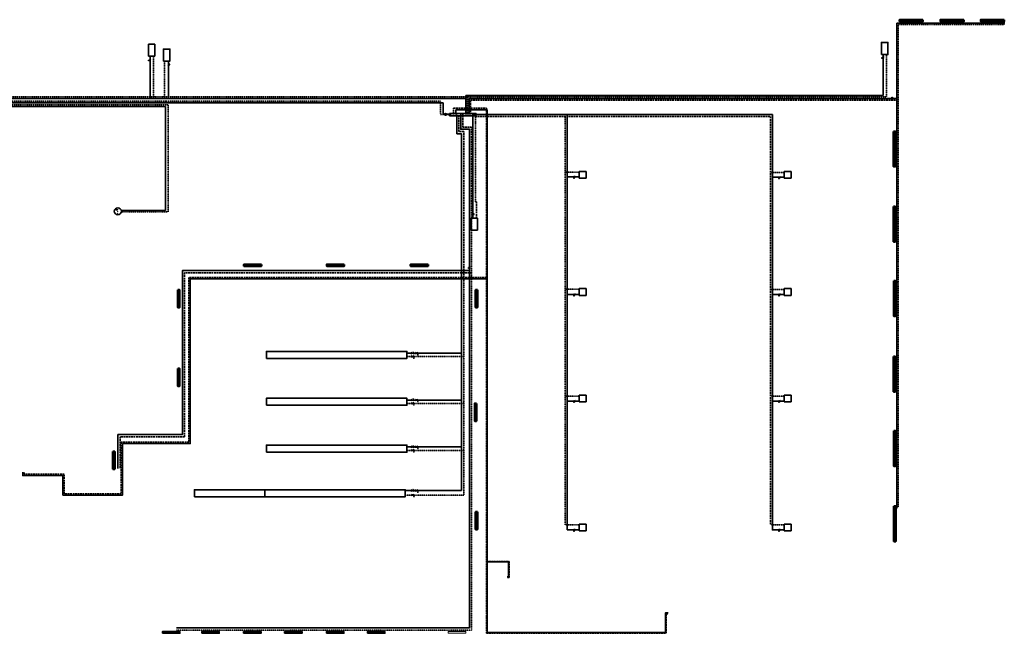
# Model space of a CAD drawing. Header units: millimetres. Extents: x -158797 to 325443, y -11806 to 49359.
# Tile 4 of 10: x -100394 to -16337, y -11806 to 40574. Entities that reach past the tile are written whole.
import ezdxf

# ---------------------------------------------------------------- set-up
doc = ezdxf.new("R2010")
doc.units = ezdxf.units.MM
doc.linetypes.add('Carkovana', pattern=[0.21, 0.15, -0.06])
doc.linetypes.add('Cerchovana', pattern=[0.27, 0.15, -0.06, 0, -0.06])
doc.layers.add('_UT_telesa', color=7, linetype='Continuous', lineweight=25, true_color=0xf0aa50)
for name, color, linetype, lineweight in [('kanalizace_nová', 4, 'Continuous', 18), ('Standard', 7, 'Continuous', 25), ('T-p_privodni', 1, 'Continuous', 35), ('T-p_zpetne', 5, 'Carkovana', 35), ('ZAM_-_POHLEDY_Pero_č.__2', 7, 'Continuous', 13), ('ZTI-armatury-novy_stav', 7, 'Continuous', 50)]:
    doc.layers.add(name, color=color, linetype=linetype, lineweight=lineweight)

msp = doc.modelspace()

# ---------------------------------------------------------------- hatches: boundary and pattern name
at = {"ltscale": 1000}
h = msp.add_hatch(color=31, dxfattribs=at)
h.dxf.hatch_style = 1
h.paths.add_polyline_path([(-89270, 37105), (-89317, 37019), (-89222, 37019)])
h.paths.add_polyline_path([(-89270, 37105), (-89222, 37190), (-89317, 37190)])
h.paths.add_polyline_path([(-89384, 37072), (-89323, 37072), (-89323, 37132), (-89384, 37132)])
h = msp.add_hatch(color=31, dxfattribs=at)
h.dxf.hatch_style = 1
h.paths.add_polyline_path([(-26670, 37307), (-26717, 37222), (-26623, 37222)])
h.paths.add_polyline_path([(-26670, 37307), (-26623, 37393), (-26717, 37393)])
h.paths.add_polyline_path([(-26784, 37275), (-26724, 37275), (-26724, 37335), (-26784, 37335)])
h = msp.add_hatch(color=31, dxfattribs=at)
h.dxf.hatch_style = 1
h.paths.add_polyline_path([(-87678, 36745), (-87630, 36660), (-87725, 36660)])
h.paths.add_polyline_path([(-87678, 36745), (-87725, 36831), (-87630, 36831)])
h.paths.add_polyline_path([(-87563, 36713), (-87624, 36713), (-87624, 36773), (-87563, 36773)])
h = msp.add_hatch(color=31, dxfattribs=at)
h.dxf.hatch_style = 1
h.paths.add_polyline_path([(-25898, 33854), (-25983, 33901), (-25983, 33807)])
h.paths.add_polyline_path([(-25898, 33854), (-25812, 33807), (-25812, 33901)])
h.paths.add_polyline_path([(-25930, 33968), (-25930, 33908), (-25870, 33908), (-25870, 33968)])
h = msp.add_hatch(color=31, dxfattribs=at)
h.dxf.hatch_style = 1
h.paths.add_polyline_path([(-53071, 27156), (-53156, 27108), (-53156, 27203)])
h.paths.add_polyline_path([(-53071, 27156), (-52985, 27203), (-52985, 27108)])
h.paths.add_polyline_path([(-53103, 27041), (-53103, 27102), (-53043, 27102), (-53043, 27041)])
h = msp.add_hatch(color=31, dxfattribs=at)
h.dxf.hatch_style = 1
h.paths.add_polyline_path([(-35571, 27126), (-35656, 27078), (-35656, 27173)])
h.paths.add_polyline_path([(-35571, 27126), (-35485, 27173), (-35485, 27078)])
h.paths.add_polyline_path([(-35603, 27011), (-35603, 27072), (-35543, 27072), (-35543, 27011)])
h = msp.add_hatch(color=31, dxfattribs=at)
h.dxf.hatch_style = 1
h.paths.add_polyline_path([(-61712, 23973), (-61664, 23887), (-61759, 23887)])
h.paths.add_polyline_path([(-61712, 23973), (-61759, 24058), (-61664, 24058)])
h.paths.add_polyline_path([(-61597, 23940), (-61658, 23940), (-61658, 24001), (-61597, 24001)])
h = msp.add_hatch(color=31, dxfattribs=at)
h.dxf.hatch_style = 1
h.paths.add_polyline_path([(-61976, 19380), (-62024, 19295), (-61929, 19295)])
h.paths.add_polyline_path([(-61976, 19380), (-61929, 19465), (-62024, 19465)])
h.paths.add_polyline_path([(-62091, 19348), (-62030, 19348), (-62030, 19408), (-62091, 19408)])
h = msp.add_hatch(color=31, dxfattribs=at)
h.dxf.hatch_style = 1
h.paths.add_polyline_path([(-53071, 17121), (-53156, 17074), (-53156, 17169)])
h.paths.add_polyline_path([(-53071, 17121), (-52985, 17169), (-52985, 17074)])
h.paths.add_polyline_path([(-53103, 17007), (-53103, 17068), (-53043, 17068), (-53043, 17007)])
h = msp.add_hatch(color=31, dxfattribs=at)
h.dxf.hatch_style = 1
h.paths.add_polyline_path([(-35571, 17126), (-35656, 17078), (-35656, 17173)])
h.paths.add_polyline_path([(-35571, 17126), (-35485, 17173), (-35485, 17078)])
h.paths.add_polyline_path([(-35603, 17011), (-35603, 17072), (-35543, 17072), (-35543, 17011)])
h = msp.add_hatch(color=31, dxfattribs=at)
h.dxf.hatch_style = 1
h.paths.add_polyline_path([(-53071, 8026), (-53156, 7978), (-53156, 8073)])
h.paths.add_polyline_path([(-53071, 8026), (-52985, 8073), (-52985, 7978)])
h.paths.add_polyline_path([(-53103, 7911), (-53103, 7972), (-53043, 7972), (-53043, 7911)])
h = msp.add_hatch(color=31, dxfattribs=at)
h.dxf.hatch_style = 1
h.paths.add_polyline_path([(-35571, 8026), (-35656, 7978), (-35656, 8073)])
h.paths.add_polyline_path([(-35571, 8026), (-35485, 8073), (-35485, 7978)])
h.paths.add_polyline_path([(-35603, 7911), (-35603, 7972), (-35543, 7972), (-35543, 7911)])
h = msp.add_hatch(color=31, dxfattribs=at)
h.dxf.hatch_style = 1
h.paths.add_polyline_path([(-53071, -2974), (-53156, -3022), (-53156, -2927)])
h.paths.add_polyline_path([(-53071, -2974), (-52985, -2927), (-52985, -3022)])
h.paths.add_polyline_path([(-53103, -3089), (-53103, -3028), (-53043, -3028), (-53043, -3089)])
h = msp.add_hatch(color=31, dxfattribs=at)
h.dxf.hatch_style = 1
h.paths.add_polyline_path([(-35571, -2974), (-35656, -3022), (-35656, -2927)])
h.paths.add_polyline_path([(-35571, -2974), (-35485, -2927), (-35485, -3022)])
h.paths.add_polyline_path([(-35603, -3089), (-35603, -3028), (-35543, -3028), (-35543, -3089)])
at = {"layer": '_UT_telesa'}
for color, points in [(31, [(-23387, 40447), (-23385, 40447), (-23383, 40448), (-23381, 40448), (-23379, 40449), (-23377, 40450), (-23375, 40451), (-23374, 40452), (-23372, 40453), (-23371, 40455), (-23370, 40457), (-23369, 40458), (-23368, 40460), (-23367, 40462), (-23367, 40464), (-23367, 40466), (-23367, 40468), (-23367, 40470), (-23367, 40472), (-23368, 40474), (-23369, 40476), (-23370, 40478), (-23371, 40479), (-23372, 40481), (-23374, 40482), (-23375, 40484), (-23377, 40485), (-23379, 40486), (-23381, 40486), (-23383, 40487), (-23385, 40487), (-23387, 40487), (-23389, 40487), (-23391, 40487), (-23393, 40486), (-23395, 40486), (-23396, 40485), (-23398, 40484), (-23400, 40482), (-23401, 40481), (-23403, 40479), (-23404, 40478), (-23405, 40476), (-23405, 40474), (-23406, 40472), (-23406, 40470), (-23407, 40468), (-23407, 40466), (-23406, 40464), (-23406, 40462), (-23405, 40460), (-23405, 40458), (-23404, 40457), (-23403, 40455), (-23401, 40453), (-23400, 40452), (-23398, 40451), (-23396, 40450), (-23395, 40449), (-23393, 40448), (-23391, 40448), (-23389, 40447)]), (31, [(-19887, 40447), (-19885, 40447), (-19883, 40448), (-19881, 40448), (-19879, 40449), (-19877, 40450), (-19875, 40451), (-19874, 40452), (-19872, 40453), (-19871, 40455), (-19870, 40457), (-19869, 40458), (-19868, 40460), (-19867, 40462), (-19867, 40464), (-19867, 40466), (-19867, 40468), (-19867, 40470), (-19867, 40472), (-19868, 40474), (-19869, 40476), (-19870, 40478), (-19871, 40479), (-19872, 40481), (-19874, 40482), (-19875, 40484), (-19877, 40485), (-19879, 40486), (-19881, 40486), (-19883, 40487), (-19885, 40487), (-19887, 40487), (-19889, 40487), (-19891, 40487), (-19893, 40486), (-19895, 40486), (-19896, 40485), (-19898, 40484), (-19900, 40482), (-19901, 40481), (-19903, 40479), (-19904, 40478), (-19905, 40476), (-19905, 40474), (-19906, 40472), (-19906, 40470), (-19907, 40468), (-19907, 40466), (-19906, 40464), (-19906, 40462), (-19905, 40460), (-19905, 40458), (-19904, 40457), (-19903, 40455), (-19901, 40453), (-19900, 40452), (-19898, 40451), (-19896, 40450), (-19895, 40449), (-19893, 40448), (-19891, 40448), (-19889, 40447)]), (31, [(-16387, 40447), (-16385, 40447), (-16383, 40448), (-16381, 40448), (-16379, 40449), (-16377, 40450), (-16375, 40451), (-16374, 40452), (-16372, 40453), (-16371, 40455), (-16370, 40457), (-16369, 40458), (-16368, 40460), (-16367, 40462), (-16367, 40464), (-16367, 40466), (-16367, 40468), (-16367, 40470), (-16367, 40472), (-16368, 40474), (-16369, 40476), (-16370, 40478), (-16371, 40479), (-16372, 40481), (-16374, 40482), (-16375, 40484), (-16377, 40485), (-16379, 40486), (-16381, 40486), (-16383, 40487), (-16385, 40487), (-16387, 40487), (-16389, 40487), (-16391, 40487), (-16393, 40486), (-16395, 40486), (-16396, 40485), (-16398, 40484), (-16400, 40482), (-16401, 40481), (-16403, 40479), (-16404, 40478), (-16405, 40476), (-16405, 40474), (-16406, 40472), (-16406, 40470), (-16407, 40468), (-16407, 40466), (-16406, 40464), (-16406, 40462), (-16405, 40460), (-16405, 40458), (-16404, 40457), (-16403, 40455), (-16401, 40453), (-16400, 40452), (-16398, 40451), (-16396, 40450), (-16395, 40449), (-16393, 40448), (-16391, 40448), (-16389, 40447)]), (252, [(-25684, 30906), (-25684, 30908), (-25685, 30910), (-25685, 30912), (-25686, 30914), (-25687, 30916), (-25688, 30917), (-25689, 30919), (-25690, 30920), (-25692, 30922), (-25694, 30923), (-25695, 30924), (-25697, 30925), (-25699, 30925), (-25701, 30926), (-25703, 30926), (-25705, 30926), (-25707, 30926), (-25709, 30925), (-25711, 30925), (-25713, 30924), (-25715, 30923), (-25716, 30922), (-25718, 30920), (-25719, 30919), (-25721, 30917), (-25722, 30916), (-25723, 30914), (-25723, 30912), (-25724, 30910), (-25724, 30908), (-25724, 30906), (-25724, 30904), (-25724, 30902), (-25723, 30900), (-25723, 30898), (-25722, 30896), (-25721, 30894), (-25719, 30893), (-25718, 30891), (-25716, 30890), (-25715, 30889), (-25713, 30888), (-25711, 30887), (-25709, 30887), (-25707, 30886), (-25705, 30886), (-25703, 30886), (-25701, 30886), (-25699, 30887), (-25697, 30887), (-25695, 30888), (-25694, 30889), (-25692, 30890), (-25690, 30891), (-25689, 30893), (-25688, 30894), (-25687, 30896), (-25686, 30898), (-25685, 30900), (-25685, 30902), (-25684, 30904)]), (252, [(-25684, 24506), (-25684, 24508), (-25685, 24510), (-25685, 24512), (-25686, 24514), (-25687, 24516), (-25688, 24517), (-25689, 24519), (-25690, 24520), (-25692, 24522), (-25694, 24523), (-25695, 24524), (-25697, 24525), (-25699, 24525), (-25701, 24526), (-25703, 24526), (-25705, 24526), (-25707, 24526), (-25709, 24525), (-25711, 24525), (-25713, 24524), (-25715, 24523), (-25716, 24522), (-25718, 24520), (-25719, 24519), (-25721, 24517), (-25722, 24516), (-25723, 24514), (-25723, 24512), (-25724, 24510), (-25724, 24508), (-25724, 24506), (-25724, 24504), (-25724, 24502), (-25723, 24500), (-25723, 24498), (-25722, 24496), (-25721, 24494), (-25719, 24493), (-25718, 24491), (-25716, 24490), (-25715, 24489), (-25713, 24488), (-25711, 24487), (-25709, 24487), (-25707, 24486), (-25705, 24486), (-25703, 24486), (-25701, 24486), (-25699, 24487), (-25697, 24487), (-25695, 24488), (-25694, 24489), (-25692, 24490), (-25690, 24491), (-25689, 24493), (-25688, 24494), (-25687, 24496), (-25686, 24498), (-25685, 24500), (-25685, 24502), (-25684, 24504)]), (252, [(-25684, 18106), (-25684, 18108), (-25685, 18110), (-25685, 18112), (-25686, 18114), (-25687, 18116), (-25688, 18117), (-25689, 18119), (-25690, 18120), (-25692, 18122), (-25694, 18123), (-25695, 18124), (-25697, 18125), (-25699, 18125), (-25701, 18126), (-25703, 18126), (-25705, 18126), (-25707, 18126), (-25709, 18125), (-25711, 18125), (-25713, 18124), (-25715, 18123), (-25716, 18122), (-25718, 18120), (-25719, 18119), (-25721, 18117), (-25722, 18116), (-25723, 18114), (-25723, 18112), (-25724, 18110), (-25724, 18108), (-25724, 18106), (-25724, 18104), (-25724, 18102), (-25723, 18100), (-25723, 18098), (-25722, 18096), (-25721, 18094), (-25719, 18093), (-25718, 18091), (-25716, 18090), (-25715, 18089), (-25713, 18088), (-25711, 18087), (-25709, 18087), (-25707, 18086), (-25705, 18086), (-25703, 18086), (-25701, 18086), (-25699, 18087), (-25697, 18087), (-25695, 18088), (-25694, 18089), (-25692, 18090), (-25690, 18091), (-25689, 18093), (-25688, 18094), (-25687, 18096), (-25686, 18098), (-25685, 18100), (-25685, 18102), (-25684, 18104)]), (252, [(-25684, 11706), (-25684, 11708), (-25685, 11710), (-25685, 11712), (-25686, 11714), (-25687, 11716), (-25688, 11717), (-25689, 11719), (-25690, 11720), (-25692, 11722), (-25694, 11723), (-25695, 11724), (-25697, 11725), (-25699, 11725), (-25701, 11726), (-25703, 11726), (-25705, 11726), (-25707, 11726), (-25709, 11725), (-25711, 11725), (-25713, 11724), (-25715, 11723), (-25716, 11722), (-25718, 11720), (-25719, 11719), (-25721, 11717), (-25722, 11716), (-25723, 11714), (-25723, 11712), (-25724, 11710), (-25724, 11708), (-25724, 11706), (-25724, 11704), (-25724, 11702), (-25723, 11700), (-25723, 11698), (-25722, 11696), (-25721, 11694), (-25719, 11693), (-25718, 11691), (-25716, 11690), (-25715, 11689), (-25713, 11688), (-25711, 11687), (-25709, 11687), (-25707, 11686), (-25705, 11686), (-25703, 11686), (-25701, 11686), (-25699, 11687), (-25697, 11687), (-25695, 11688), (-25694, 11689), (-25692, 11690), (-25690, 11691), (-25689, 11693), (-25688, 11694), (-25687, 11696), (-25686, 11698), (-25685, 11700), (-25685, 11702), (-25684, 11704)]), (252, [(-25684, 5306), (-25684, 5308), (-25685, 5310), (-25685, 5312), (-25686, 5314), (-25687, 5316), (-25688, 5317), (-25689, 5319), (-25690, 5320), (-25692, 5322), (-25694, 5323), (-25695, 5324), (-25697, 5325), (-25699, 5325), (-25701, 5326), (-25703, 5326), (-25705, 5326), (-25707, 5326), (-25709, 5325), (-25711, 5325), (-25713, 5324), (-25715, 5323), (-25716, 5322), (-25718, 5320), (-25719, 5319), (-25721, 5317), (-25722, 5316), (-25723, 5314), (-25723, 5312), (-25724, 5310), (-25724, 5308), (-25724, 5306), (-25724, 5304), (-25724, 5302), (-25723, 5300), (-25723, 5298), (-25722, 5296), (-25721, 5294), (-25719, 5293), (-25718, 5291), (-25716, 5290), (-25715, 5289), (-25713, 5288), (-25711, 5287), (-25709, 5287), (-25707, 5286), (-25705, 5286), (-25703, 5286), (-25701, 5286), (-25699, 5287), (-25697, 5287), (-25695, 5288), (-25694, 5289), (-25692, 5290), (-25690, 5291), (-25689, 5293), (-25688, 5294), (-25687, 5296), (-25686, 5298), (-25685, 5300), (-25685, 5302), (-25684, 5304)]), (252, [(-25684, -1095), (-25684, -1093), (-25685, -1091), (-25685, -1089), (-25686, -1087), (-25687, -1085), (-25688, -1083), (-25689, -1082), (-25690, -1080), (-25692, -1079), (-25694, -1078), (-25695, -1077), (-25697, -1076), (-25699, -1075), (-25701, -1075), (-25703, -1075), (-25705, -1075), (-25707, -1075), (-25709, -1075), (-25711, -1076), (-25713, -1077), (-25715, -1078), (-25716, -1079), (-25718, -1080), (-25719, -1082), (-25721, -1083), (-25722, -1085), (-25723, -1087), (-25723, -1089), (-25724, -1091), (-25724, -1093), (-25724, -1095), (-25724, -1097), (-25724, -1099), (-25723, -1101), (-25723, -1103), (-25722, -1104), (-25721, -1106), (-25719, -1108), (-25718, -1109), (-25716, -1110), (-25715, -1112), (-25713, -1113), (-25711, -1113), (-25709, -1114), (-25707, -1114), (-25705, -1115), (-25703, -1115), (-25701, -1114), (-25699, -1114), (-25697, -1113), (-25695, -1113), (-25694, -1112), (-25692, -1110), (-25690, -1109), (-25689, -1108), (-25688, -1106), (-25687, -1104), (-25686, -1103), (-25685, -1101), (-25685, -1099), (-25684, -1097)])]:
    msp.add_hatch(color=color, dxfattribs=at).paths.add_polyline_path(points)

# ---------------------------------------------------------------- linework, layer by layer
at = {"color": 31, "linetype": 'Continuous', "lineweight": 25}
for p, q in [((-89384, 37072), (-89384, 37132)), ((-89384, 37132), (-89323, 37132)), ((-89323, 37072), (-89384, 37072)), ((-89323, 37132), (-89323, 37072)), ((-89270, 37105), (-89323, 37105)), ((-89222, 37190), (-89317, 37019)), ((-89222, 37019), (-89317, 37190)), ((-89222, 37190), (-89317, 37190)), ((-89317, 37019), (-89222, 37019)), ((-26784, 37275), (-26784, 37335)), ((-26784, 37335), (-26724, 37335)), ((-26724, 37275), (-26784, 37275)), ((-26724, 37335), (-26724, 37275)), ((-26670, 37307), (-26724, 37307)), ((-26623, 37393), (-26717, 37222)), ((-26623, 37222), (-26717, 37393)), ((-26623, 37393), (-26717, 37393)), ((-26717, 37222), (-26623, 37222)), ((-87725, 36831), (-87630, 36660)), ((-87725, 36660), (-87630, 36831)), ((-87725, 36831), (-87630, 36831)), ((-87630, 36660), (-87725, 36660)), ((-87678, 36745), (-87624, 36745)), ((-87624, 36773), (-87624, 36713)), ((-87563, 36773), (-87624, 36773)), ((-87624, 36713), (-87563, 36713)), ((-87563, 36713), (-87563, 36773)), ((-25812, 33807), (-25983, 33901)), ((-25983, 33807), (-25812, 33901)), ((-25983, 33901), (-25983, 33807)), ((-25930, 33968), (-25870, 33968)), ((-25930, 33908), (-25930, 33968)), ((-25870, 33908), (-25930, 33908)), ((-25898, 33854), (-25898, 33908)), ((-25870, 33968), (-25870, 33908)), ((-25812, 33807), (-25812, 33901)), ((-52985, 27203), (-53156, 27108)), ((-53156, 27203), (-52985, 27108)), ((-53156, 27108), (-53156, 27203)), ((-53103, 27102), (-53103, 27041)), ((-53043, 27102), (-53103, 27102)), ((-53103, 27041), (-53043, 27041)), ((-53071, 27156), (-53071, 27102)), ((-53043, 27041), (-53043, 27102)), ((-52985, 27203), (-52985, 27108)), ((-35485, 27173), (-35656, 27078)), ((-35656, 27173), (-35485, 27078)), ((-35656, 27078), (-35656, 27173)), ((-35603, 27072), (-35603, 27011)), ((-35543, 27072), (-35603, 27072)), ((-35603, 27011), (-35543, 27011)), ((-35571, 27126), (-35571, 27072)), ((-35543, 27011), (-35543, 27072)), ((-35485, 27173), (-35485, 27078)), ((-61759, 24058), (-61664, 23887)), ((-61759, 23887), (-61664, 24058)), ((-61759, 24058), (-61664, 24058)), ((-61664, 23887), (-61759, 23887)), ((-61712, 23973), (-61658, 23973)), ((-61658, 24001), (-61658, 23940)), ((-61597, 24001), (-61658, 24001)), ((-61658, 23940), (-61597, 23940)), ((-61597, 23940), (-61597, 24001)), ((-62091, 19348), (-62091, 19408)), ((-62091, 19408), (-62030, 19408)), ((-62030, 19348), (-62091, 19348)), ((-62030, 19408), (-62030, 19348)), ((-61976, 19380), (-62030, 19380)), ((-61929, 19465), (-62024, 19295)), ((-61929, 19295), (-62024, 19465)), ((-61929, 19465), (-62024, 19465)), ((-62024, 19295), (-61929, 19295)), ((-52985, 17169), (-53156, 17074)), ((-53156, 17169), (-52985, 17074)), ((-53156, 17074), (-53156, 17169)), ((-53103, 17068), (-53103, 17007)), ((-53043, 17068), (-53103, 17068)), ((-53103, 17007), (-53043, 17007)), ((-53071, 17121), (-53071, 17068)), ((-53043, 17007), (-53043, 17068)), ((-52985, 17169), (-52985, 17074)), ((-35485, 17173), (-35656, 17078)), ((-35656, 17173), (-35485, 17078)), ((-35656, 17078), (-35656, 17173)), ((-35603, 17072), (-35603, 17011)), ((-35543, 17072), (-35603, 17072)), ((-35603, 17011), (-35543, 17011)), ((-35571, 17126), (-35571, 17072)), ((-35543, 17011), (-35543, 17072)), ((-35485, 17173), (-35485, 17078)), ((-52985, 8073), (-53156, 7978)), ((-53156, 8073), (-52985, 7978)), ((-53156, 7978), (-53156, 8073)), ((-53103, 7972), (-53103, 7911)), ((-53043, 7972), (-53103, 7972)), ((-53103, 7911), (-53043, 7911)), ((-53071, 8026), (-53071, 7972)), ((-53043, 7911), (-53043, 7972)), ((-52985, 8073), (-52985, 7978)), ((-35485, 8073), (-35656, 7978)), ((-35656, 8073), (-35485, 7978)), ((-35656, 7978), (-35656, 8073)), ((-35603, 7972), (-35603, 7911)), ((-35543, 7972), (-35603, 7972)), ((-35603, 7911), (-35543, 7911)), ((-35571, 8026), (-35571, 7972)), ((-35543, 7911), (-35543, 7972)), ((-35485, 8073), (-35485, 7978)), ((-52985, -2927), (-53156, -3022)), ((-53156, -2927), (-52985, -3022)), ((-53156, -3022), (-53156, -2927)), ((-53103, -3028), (-53103, -3089)), ((-53043, -3028), (-53103, -3028)), ((-53103, -3089), (-53043, -3089)), ((-53071, -2974), (-53071, -3028)), ((-53043, -3089), (-53043, -3028)), ((-52985, -2927), (-52985, -3022)), ((-35485, -2927), (-35656, -3022)), ((-35656, -2927), (-35485, -3022)), ((-35656, -3022), (-35656, -2927)), ((-35603, -3028), (-35603, -3089)), ((-35543, -3028), (-35603, -3028)), ((-35603, -3089), (-35543, -3089)), ((-35571, -2974), (-35571, -3028)), ((-35543, -3089), (-35543, -3028)), ((-35485, -2927), (-35485, -3022))]:
    msp.add_line(p, q, dxfattribs=at)
at = {"layer": '_UT_telesa', "color": 31}
for centre in [(-23387, 40467), (-19887, 40467), (-16387, 40467)]:
    msp.add_circle(centre, 20, dxfattribs=at)
at = {"layer": '_UT_telesa', "color": 252}
for centre in [(-25704, 30906), (-25704, 24506), (-25704, 18106), (-25704, 11706), (-25704, 5306), (-25704, -1095)]:
    msp.add_circle(centre, 20, dxfattribs=at)
at = {"layer": 'kanalizace_nová', "color": 31, "linetype": 'Continuous', "lineweight": 35}
msp.add_circle((-92015, 24222), 300, dxfattribs=at)
at = {"layer": 'Standard', "color": 31, "linetype": 'Continuous', "lineweight": 35}
for p, q in [((-88852, 38477), (-89402, 38477)), ((-89402, 38477), (-89402, 37447)), ((-88852, 37447), (-88852, 38477)), ((-88852, 37447), (-89402, 37447)), ((-52622, 27621), (-52622, 27041)), ((-52042, 27621), (-52622, 27621)), ((-52622, 27041), (-52042, 27041)), ((-52042, 27041), (-52042, 27621)), ((-35122, 27621), (-35122, 27041)), ((-34542, 27621), (-35122, 27621)), ((-35122, 27621), (-35122, 27041)), ((-35122, 27041), (-34542, 27041)), ((-34542, 27041), (-34542, 27621)), ((-61855, 23631), (-61855, 22601)), ((-61855, 23631), (-61305, 23631)), ((-61305, 22601), (-61305, 23631)), ((-61855, 22601), (-61305, 22601)), ((-52622, 17621), (-52622, 17041)), ((-52042, 17621), (-52622, 17621)), ((-52622, 17041), (-52042, 17041)), ((-52042, 17041), (-52042, 17621)), ((-35122, 17621), (-35122, 17041)), ((-34542, 17621), (-35122, 17621)), ((-35122, 17621), (-35122, 17041)), ((-35122, 17041), (-34542, 17041)), ((-34542, 17041), (-34542, 17621)), ((-52622, 8521), (-52622, 7941)), ((-52042, 8521), (-52622, 8521)), ((-52042, 7941), (-52042, 8521)), ((-35122, 8521), (-35122, 7941)), ((-34542, 8521), (-35122, 8521)), ((-35122, 8521), (-35122, 7941)), ((-34542, 7941), (-34542, 8521)), ((-52622, 7941), (-52042, 7941)), ((-35122, 7941), (-34542, 7941)), ((-52622, -2479), (-52622, -3059)), ((-52042, -2479), (-52622, -2479)), ((-52622, -2479), (-52622, -3059)), ((-52042, -3059), (-52042, -2479)), ((-35122, -2479), (-35122, -3059)), ((-34542, -2479), (-35122, -2479)), ((-35122, -2479), (-35122, -3059)), ((-34542, -3059), (-34542, -2479)), ((-52622, -3059), (-52042, -3059)), ((-35122, -3059), (-34542, -3059))]:
    msp.add_line(p, q, dxfattribs=at)
at = {"layer": 'Standard', "color": 252, "linetype": 'Continuous', "lineweight": 35}
for p, q in [((-89269, 33834), (-89269, 37447)), ((-87679, 33834), (-87679, 37039)), ((-26667, 34104), (-26667, 37601)), ((-87679, 36556), (-87679, 36112)), ((-89269, 33834), (-104077, 33834)), ((-62311, 33834), (-89269, 33834)), ((-62311, 32476), (-62311, 34104)), ((-26667, 34104), (-62311, 34104)), ((-104460, 33465), (-88049, 33465)), ((-104460, 33165), (-87935, 33165)), ((-88049, 33465), (-88049, 33465)), ((-88049, 33465), (-64234, 33465)), ((-87935, 33165), (-87935, 24285)), ((-64234, 33465), (-64234, 32504)), ((-63172, 32473), (-63172, 32865)), ((-64234, 32504), (-64108, 32504)), ((-63972, 32504), (-63554, 32504)), ((-61717, 32473), (-61717, 23631)), ((-53658, -2982), (-53658, 32473)), ((-52622, 27148), (-53658, 27148)), ((-35122, 27118), (-36134, 27118)), ((-87935, 24285), (-91721, 24285)), ((-62677, 18657), (-62677, 371)), ((-52622, 17114), (-53658, 17114)), ((-35122, 17118), (-36134, 17118)), ((-67332, 12101), (-62677, 12101)), ((-67332, 8101), (-62677, 8101)), ((-52622, 8018), (-53658, 8018)), ((-35122, 8018), (-36134, 8018)), ((-67332, 4101), (-62677, 4101)), ((-62677, 371), (-67477, 371)), ((-52622, -2982), (-53658, -2982))]:
    msp.add_line(p, q, dxfattribs=at)
at = {"layer": 'Standard', "color": 252, "linetype": 'Carkovana', "lineweight": 35}
for p, q in [((-88979, 34002), (-88979, 37447)), ((-88035, 34002), (-88035, 37039)), ((-26386, 34002), (-26386, 37601)), ((-88979, 34002), (-104077, 34002)), ((-62176, 34002), (-88979, 34002)), ((-87383, 34002), (-88035, 34002)), ((-62176, 32476), (-62176, 34002)), ((-62176, 34002), (-26386, 34002)), ((-104540, 33615), (-87899, 33615)), ((-104041, 33307), (-87721, 33315)), ((-87899, 33615), (-87899, 33615)), ((-64479, 33615), (-87899, 33615)), ((-87721, 33315), (-87721, 24179)), ((-64479, 33615), (-64479, 32471)), ((-63346, 32485), (-63346, 33015)), ((-64479, 32471), (-64109, 32471)), ((-63972, 32471), (-63694, 32471)), ((-61656, 32473), (-61717, 32473)), ((-53836, -2559), (-53836, 32304)), ((-61492, 25035), (-61492, 31766)), ((-52622, 27566), (-53836, 27566)), ((-35122, 27541), (-36298, 27541)), ((-61814, -11534), (-61814, 25035)), ((-87721, 24179), (-91718, 24179)), ((-62470, 18657), (-62470, 12779)), ((-52622, 17566), (-53836, 17566)), ((-35122, 17541), (-36298, 17541)), ((-62470, 12779), (-62470, 5092)), ((-62470, 11812), (-67332, 11812)), ((-52622, 8441), (-53836, 8441)), ((-35122, 8441), (-36298, 8441)), ((-62470, 7812), (-67332, 7812)), ((-62470, 5092), (-62470, -8)), ((-62470, 3812), (-67332, 3812)), ((-62470, -8), (-67477, -8)), ((-52622, -2559), (-53836, -2559)), ((-35122, -2559), (-36298, -2559)), ((-61814, -11534), (-86995, -11534))]:
    msp.add_line(p, q, dxfattribs=at)
at = {"layer": 'Standard', "color": 31, "linetype": 'Carkovana', "lineweight": 35}
msp.add_line((-88976, 37380), (-88976, 37380), dxfattribs=at)
at = {"layer": 'Standard', "color": 3, "linetype": 'Continuous', "lineweight": 35}
msp.add_line((-63694, 32571), (-63694, 32371), dxfattribs=at)
at = {"layer": 'Standard', "color": 31, "linetype": 'Continuous', "lineweight": 13}
for p, q in [((-92208, 24362), (-92114, 24406)), ((-92114, 24406), (-92114, 24317)), ((-92114, 24317), (-92189, 24362))]:
    msp.add_line(p, q, dxfattribs=at)
at = {"layer": 'Standard', "color": 252, "linetype": 'Continuous', "lineweight": 25}
for p, q in [((-66966, 11877), (-66966, 11747)), ((-66905, 11841), (-66966, 11877)), ((-66905, 11789), (-66966, 11753)), ((-66961, 12158), (-66961, 12028)), ((-66858, 12096), (-66961, 12158)), ((-66858, 12096), (-66961, 12034)), ((-66744, 12164), (-66858, 12096)), ((-66744, 12028), (-66858, 12096)), ((-66748, 11883), (-66819, 11841)), ((-66748, 11747), (-66819, 11789)), ((-66748, 11877), (-66748, 11747)), ((-66744, 12158), (-66744, 12028)), ((-66617, 12166), (-66617, 12036)), ((-66556, 12129), (-66617, 12166)), ((-66556, 12078), (-66617, 12042)), ((-66399, 12172), (-66470, 12129)), ((-66399, 12036), (-66470, 12078)), ((-66399, 12166), (-66399, 12036)), ((-66966, 7877), (-66966, 7747)), ((-66905, 7841), (-66966, 7877)), ((-66905, 7789), (-66966, 7753)), ((-66961, 8158), (-66961, 8028)), ((-66858, 8096), (-66961, 8158)), ((-66858, 8096), (-66961, 8034)), ((-66744, 8164), (-66858, 8096)), ((-66744, 8028), (-66858, 8096)), ((-66748, 7883), (-66819, 7841)), ((-66748, 7747), (-66819, 7789)), ((-66748, 7877), (-66748, 7747)), ((-66744, 8158), (-66744, 8028)), ((-66617, 8166), (-66617, 8036)), ((-66556, 8129), (-66617, 8166)), ((-66556, 8078), (-66617, 8042)), ((-66399, 8172), (-66470, 8129)), ((-66399, 8036), (-66470, 8078)), ((-66399, 8166), (-66399, 8036)), ((-66966, 3877), (-66966, 3747)), ((-66905, 3841), (-66966, 3877)), ((-66905, 3789), (-66966, 3753)), ((-66961, 4158), (-66961, 4028)), ((-66858, 4096), (-66961, 4158)), ((-66858, 4096), (-66961, 4034)), ((-66744, 4164), (-66858, 4096)), ((-66744, 4028), (-66858, 4096)), ((-66748, 3883), (-66819, 3841)), ((-66748, 3747), (-66819, 3789)), ((-66748, 3877), (-66748, 3747)), ((-66744, 4158), (-66744, 4028)), ((-66617, 4166), (-66617, 4036)), ((-66556, 4129), (-66617, 4166)), ((-66556, 4078), (-66617, 4042)), ((-66399, 4172), (-66470, 4129)), ((-66399, 4036), (-66470, 4078)), ((-66399, 4166), (-66399, 4036)), ((-66961, 428), (-66961, 298)), ((-66858, 366), (-66961, 428)), ((-66858, 366), (-66961, 304)), ((-66951, 57), (-66951, -73)), ((-66890, 21), (-66951, 57)), ((-66744, 434), (-66858, 366)), ((-66744, 298), (-66858, 366)), ((-66733, 63), (-66804, 21)), ((-66744, 428), (-66744, 298)), ((-66733, 57), (-66733, -73)), ((-66617, 436), (-66617, 306)), ((-66556, 399), (-66617, 436)), ((-66556, 348), (-66617, 312)), ((-66399, 442), (-66470, 399)), ((-66399, 306), (-66470, 348)), ((-66399, 436), (-66399, 306)), ((-66890, -31), (-66951, -67)), ((-66733, -73), (-66804, -31))]:
    msp.add_line(p, q, dxfattribs=at)
at = {"layer": 'Standard', "color": 252, "linetype": 'Continuous', "lineweight": 13}
for p, q in [((-66865, 12101), (-66784, 12204)), ((-66784, 12204), (-66823, 12235)), ((-66823, 12235), (-66752, 12179)), ((-66428, 11984), (-66428, 11944)), ((-66428, 11944), (-66368, 11944)), ((-66399, 12036), (-66399, 11956)), ((-66368, 11944), (-66368, 11994)), ((-66777, 11695), (-66777, 11655)), ((-66777, 11655), (-66717, 11655)), ((-66748, 11747), (-66748, 11667)), ((-66717, 11655), (-66717, 11705)), ((-66865, 8101), (-66784, 8204)), ((-66784, 8204), (-66823, 8235)), ((-66823, 8235), (-66752, 8179)), ((-66777, 7695), (-66777, 7655)), ((-66777, 7655), (-66717, 7655)), ((-66748, 7747), (-66748, 7667)), ((-66717, 7655), (-66717, 7705)), ((-66428, 7984), (-66428, 7944)), ((-66428, 7944), (-66368, 7944)), ((-66399, 8036), (-66399, 7956)), ((-66368, 7944), (-66368, 7994)), ((-66865, 4101), (-66784, 4204)), ((-66784, 4204), (-66823, 4235)), ((-66823, 4235), (-66752, 4179)), ((-66777, 3695), (-66777, 3655)), ((-66777, 3655), (-66717, 3655)), ((-66748, 3747), (-66748, 3667)), ((-66717, 3655), (-66717, 3705)), ((-66428, 3984), (-66428, 3944)), ((-66428, 3944), (-66368, 3944)), ((-66399, 4036), (-66399, 3956)), ((-66368, 3944), (-66368, 3994)), ((-66865, 371), (-66784, 474)), ((-66784, 474), (-66823, 505)), ((-66823, 505), (-66752, 449)), ((-66428, 254), (-66428, 214)), ((-66428, 214), (-66368, 214)), ((-66399, 306), (-66399, 226)), ((-66368, 214), (-66368, 264)), ((-66762, -125), (-66762, -165)), ((-66762, -165), (-66702, -165)), ((-66733, -73), (-66733, -153)), ((-66702, -165), (-66702, -115))]:
    msp.add_line(p, q, dxfattribs=at)
at = {"layer": 'Standard', "color": 31, "linetype": 'Continuous', "lineweight": 50, "ltscale": 1000}
for points in [[(-23282, 40574), (-23282, 40424), (-25282, 40424), (-25282, 40574), (-23282, 40574)], [(-19792, 40574), (-19792, 40424), (-21792, 40424), (-21792, 40574), (-19792, 40574)], [(-16352, 40574), (-16352, 40424), (-18352, 40424), (-18352, 40574), (-16352, 40574)], [(-25785, 31040), (-25635, 31040), (-25635, 28040), (-25785, 28040), (-25785, 31040)], [(-25794, 24621), (-25644, 24621), (-25644, 21621), (-25794, 21621), (-25794, 24621)], [(-79756, 19689), (-79756, 19539), (-81256, 19539), (-81256, 19689), (-79756, 19689)], [(-72686, 19689), (-72686, 19539), (-74186, 19539), (-74186, 19689), (-72686, 19689)], [(-65526, 19689), (-65526, 19539), (-67026, 19539), (-67026, 19689), (-65526, 19689)], [(-25774, 18273), (-25624, 18273), (-25624, 15273), (-25774, 15273), (-25774, 18273)], [(-86901, 17508), (-86751, 17508), (-86751, 16008), (-86901, 16008), (-86901, 17508)], [(-61321, 17508), (-61471, 17508), (-61471, 16008), (-61321, 16008), (-61321, 17508)], [(-25792, 11813), (-25642, 11813), (-25642, 8813), (-25792, 8813), (-25792, 11813)], [(-86901, 10798), (-86751, 10798), (-86751, 9298), (-86901, 9298), (-86901, 10798)], [(-61402, 7815), (-61552, 7815), (-61552, 6315), (-61402, 6315), (-61402, 7815)], [(-25774, 5473), (-25624, 5473), (-25624, 2473), (-25774, 2473), (-25774, 5473)], [(-92431, 3708), (-92281, 3708), (-92281, 2208), (-92431, 2208), (-92431, 3708)], [(-61321, -1442), (-61471, -1442), (-61471, -2942), (-61321, -2942), (-61321, -1442)], [(-25760, -963), (-25610, -963), (-25610, -3963), (-25760, -3963), (-25760, -963)]]:
    msp.add_lwpolyline(points, close=True, dxfattribs=at)
at = {"layer": 'Standard', "color": 31, "linetype": 'Continuous', "lineweight": 35, "ltscale": 1000}
for points in [[(-88120, 37039), (-87570, 37039), (-87570, 38069), (-88120, 38069), (-88120, 37039)], [(-26824, 37601), (-26824, 38631), (-26274, 38631), (-26274, 37601), (-26824, 37601)], [(-63694, 32571), (-61445, 32571), (-61445, 32371), (-63694, 32371), (-63694, 32571)]]:
    msp.add_lwpolyline(points, close=True, dxfattribs=at)
at = {"layer": 'Standard', "color": 252, "linetype": 'Continuous', "lineweight": 35, "ltscale": 1000}
for points in [[(-62031, 32476), (-62031, 33845), (-25614, 33845)], [(-63172, 32865), (-60475, 32865), (-60475, -10435), (-60475, -11735), (-45275, -11735), (-45275, -10070), (-45042, -10070)], [(-62677, 18625), (-62677, 30838), (-63072, 30838), (-63072, 32466)], [(-61982, 23695), (-61982, 31228), (-62742, 31228), (-62742, 32476)], [(-61656, 32476), (-61656, 32473), (-36134, 32473), (-36134, -2982), (-35122, -2982)], [(-87016, -11332), (-61982, -11332), (-61982, 23695)], [(-61982, 19154), (-85015, 19154), (-86508, 19154), (-86508, 5154), (-92008, 5154), (-92008, 2274)], [(-60475, 18453), (-85835, 18453), (-85835, 4393), (-91615, 4393), (-91615, -7), (-96705, -7), (-96705, 1663), (-100135, 1663), (-100135, 1961)], [(-60475, -5717), (-58655, -5717), (-58655, -6984), (-58769, -6984)]]:
    msp.add_lwpolyline(points, dxfattribs=at)
at = {"layer": 'Standard', "color": 252, "linetype": 'Carkovana', "lineweight": 35, "ltscale": 1000}
for points in [[(-61906, 32476), (-61906, 33710), (-25760, 33710)], [(-63346, 33015), (-60541, 33015), (-60541, -10435), (-60541, -11802), (-45208, -11802), (-45208, -10136), (-45042, -10136)], [(-62470, 18337), (-62470, 31026), (-62904, 31026), (-62904, 32486)], [(-61814, 25035), (-61814, 31396), (-62574, 31396), (-62574, 32476)], [(-61492, 32476), (-61492, 32304), (-36298, 32304), (-36298, -2559)], [(-61492, 31766), (-61492, 31766), (-61492, 32304)], [(-61492, 25035), (-61393, 25035), (-61393, 23631)], [(-60541, 18567), (-85949, 18567), (-85949, 4507), (-91729, 4507), (-91729, 107), (-96591, 107), (-96591, 1777), (-100021, 1777), (-100021, 1961)], [(-61814, 18970), (-85015, 18970), (-86324, 18970), (-86324, 4970), (-91824, 4970), (-91824, 2274)], [(-60541, -5663), (-58600, -5663), (-58600, -7039), (-58769, -7039)]]:
    msp.add_lwpolyline(points, dxfattribs=at)
at = {"layer": 'Standard', "color": 252, "linetype": 'Continuous', "lineweight": 35, "ltscale": 1000}
for points in [[(-88214, -11806), (-88214, -11656), (-86714, -11656), (-86714, -11806), (-88214, -11806)], [(-84854, -11806), (-84854, -11656), (-83354, -11656), (-83354, -11806), (-84854, -11806)], [(-81284, -11806), (-81284, -11656), (-79784, -11656), (-79784, -11806), (-81284, -11806)], [(-77784, -11806), (-77784, -11656), (-76284, -11656), (-76284, -11806), (-77784, -11806)], [(-74214, -11806), (-74214, -11656), (-72714, -11656), (-72714, -11806), (-74214, -11806)], [(-70714, -11806), (-70714, -11656), (-69214, -11656), (-69214, -11806), (-70714, -11806)]]:
    msp.add_lwpolyline(points, close=True, dxfattribs=at)
at = {"layer": 'Standard', "color": 252, "linetype": 'Continuous', "lineweight": 13, "ltscale": 1000}
msp.add_lwpolyline([(-63804, -11806), (-63804, -11656), (-62304, -11656), (-62304, -11806), (-63804, -11806)], close=True, dxfattribs=at)
at = {"layer": 'Standard', "color": 252, "linetype": 'Continuous', "lineweight": 35}
msp.add_circle((-64040, 32487), 70, dxfattribs=at)
at = {"layer": 'Standard', "color": 31, "linetype": 'Continuous', "lineweight": 13}
msp.add_circle((-92150, 24362), 57.6, dxfattribs=at)
at = {"layer": 'Standard', "color": 252, "linetype": 'Continuous', "lineweight": 25}
for centre in [(-66862, 11815), (-66513, 12104), (-66862, 7815), (-66513, 8104), (-66862, 3815), (-66513, 4104), (-66847, -5), (-66513, 374)]:
    msp.add_circle(centre, 50, dxfattribs=at)
at = {"layer": 'T-p_privodni', "color": 252}
for p, q in [((-23387, 40467), (-23387, 40267)), ((-19887, 40467), (-19887, 40267)), ((-25614, 33845), (-25504, 33845)), ((-25704, 30906), (-25504, 30906)), ((-25704, 24506), (-25504, 24506)), ((-25704, 18106), (-25504, 18106)), ((-25704, 11706), (-25504, 11706)), ((-25704, 5306), (-25504, 5306))]:
    msp.add_line(p, q, dxfattribs=at)
for points in [[(-16387, 40467), (-16387, 40267), (-25504, 40267)], [(-25704, -1095), (-25504, -1095), (-25504, 40267)]]:
    msp.add_lwpolyline(points, dxfattribs=at)
at = {"layer": 'T-p_zpetne', "color": 252}
for p, q in [((-23337, 40467), (-23337, 40167)), ((-19837, 40467), (-19837, 40167)), ((-25760, 33710), (-25404, 33710)), ((-25704, 30956), (-25404, 30956)), ((-25704, 24556), (-25404, 24556)), ((-25704, 18156), (-25404, 18156)), ((-25704, 11756), (-25404, 11756)), ((-25704, 5356), (-25404, 5356))]:
    msp.add_line(p, q, dxfattribs=at)
for points in [[(-16337, 40467), (-16337, 40167), (-25404, 40167)], [(-25704, -1044), (-25404, -1044), (-25404, 40167)]]:
    msp.add_lwpolyline(points, dxfattribs=at)
at = {"layer": 'ZAM_-_POHLEDY_Pero_č.__2', "color": 252, "linetype": 'Cerchovana', "lineweight": 35}
msp.add_lwpolyline([(-89872, 33592), (-89872, 33592)], close=True, dxfattribs=at)
at = {"layer": 'ZAM_-_POHLEDY_Pero_č.__2', "color": 31, "linetype": 'Continuous', "lineweight": 13}
for centre in [(-92035, 24362), (-92037, 24052), (-92035, 24222)]:
    msp.add_circle(centre, 20, dxfattribs=at)
at = {"layer": 'ZTI-armatury-novy_stav', "color": 31, "linetype": 'Continuous', "lineweight": 35}
msp.add_line((-79477, 445), (-79477, -155), dxfattribs=at)
msp.add_line((-79477, 445), (-79477, -155), dxfattribs=at)
for points in [[(-79332, 11655), (-67332, 11655), (-67332, 12255), (-79332, 12255), (-79332, 11655)], [(-79332, 11655), (-67332, 11655), (-67332, 12255), (-79332, 12255), (-79332, 11655)], [(-79332, 7655), (-67332, 7655), (-67332, 8255), (-79332, 8255), (-79332, 7655)], [(-79332, 7655), (-67332, 7655), (-67332, 8255), (-79332, 8255), (-79332, 7655)], [(-79332, 3655), (-67332, 3655), (-67332, 4255), (-79332, 4255), (-79332, 3655)], [(-79332, 3655), (-67332, 3655), (-67332, 4255), (-79332, 4255), (-79332, 3655)], [(-85477, -155), (-67477, -155), (-67477, 445), (-85477, 445), (-85477, -155)]]:
    msp.add_lwpolyline(points, close=True, dxfattribs=at)

doc.saveas('drawing.dxf')
